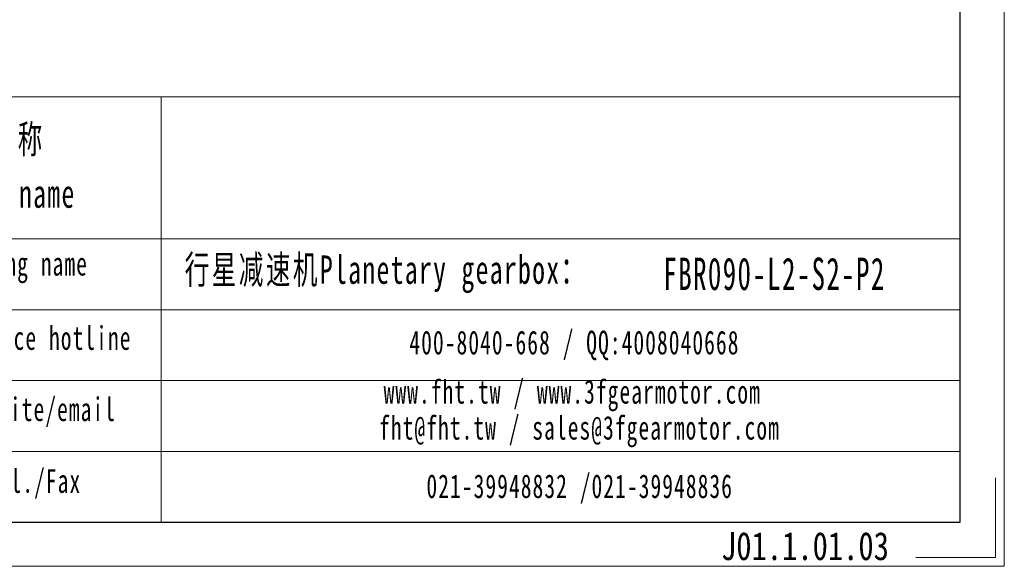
# Model space of a CAD drawing. Header units: millimetres. Extents: x 7456 to 8119, y -872 to -403.
# Tile 5 of 9: x 7943 to 8119, y -872 to -774. Entities that reach past the tile are written whole.
import ezdxf

# ---------------------------------------------------------------- set-up
doc = ezdxf.new("R2010")
doc.units = ezdxf.units.MM
for name, color, linetype, lineweight in [('6文字层', 3, 'Continuous', 35), ('SLD-0', 7, 'Continuous', 18), ('图框_外框线', 7, 'Continuous', 18)]:
    doc.layers.add(name, color=color, linetype=linetype, lineweight=lineweight)
doc.styles.add('标准', font='txt', dxfattribs={"width": 0.667})
doc.styles.add('样式 1', font='txt', dxfattribs={"width": 0.8})

msp = doc.modelspace()

# ---------------------------------------------------------------- linework, layer by layer
at = {"layer": '图框_外框线'}
for p, q in [((7514.3865, -788.0423), (8110.6216, -788.0423)), ((7968.184, -788.0423), (7968.184, -863.7751)), ((7514.3865, -813.3144), (8110.6216, -813.3144)), ((7571.5248, -825.9504), (8110.6216, -825.9504)), ((7571.5248, -838.5865), (8110.6216, -838.5865)), ((7571.5248, -851.2226), (8110.6216, -851.2226))]:
    msp.add_line(p, q, dxfattribs=at)
at = {"layer": '图框_外框线', "color": 3}
msp.add_lwpolyline([(7455.8505, -871.6639), (8118.5104, -871.6639), (8118.5104, -403.0687), (7455.8505, -403.0687)], close=True, dxfattribs=at)
at = {"layer": '图框_外框线', "color": 3, "lineweight": 25}
msp.add_lwpolyline([(7495.2946, -863.7751), (8110.6216, -863.7751), (8110.6216, -410.9575), (7495.2946, -410.9575)], close=True, dxfattribs=at)
at = {"layer": '图框_外框线', "color": 3}
msp.add_lwpolyline([(8116.9327, -855.8863), (8116.9327, -870.0862), (8102.7328, -870.0862)], dxfattribs=at)

# ---------------------------------------------------------------- texts
at = {"layer": '6文字层', "insert": (8068.0051, -865.5559), "char_height": 5, "attachment_point": 1, "style": '样式 1'}
msp.add_mtext_dynamic_manual_height_columns('J01.1.01.03', width=43.304423, gutter_width=12.5, heights=[0], dxfattribs=at)
at = {"layer": 'SLD-0', "color": 1, "attachment_point": 2, "line_spacing_factor": 1.15057, "style": '标准'}
for s, insert, char_height, width in [('\\T1.1;公司名称\\PCompany name', (7937.793, -793.0308), 5.054421, 65.438977), ('\\T1.1;图名 Drawing name', (7937.4476, -815.6437), 4.212018, 53.866167), ('\\T1.1;  行星减速机Planetary gearbox：', (8005.7662, -816.2759), 5.054421, 79.494122), ('\\T1.1;\\pxt5;{\\fSimSun|b1|i0|c134|p2;\\W0.61111;FBR090-L2-S2-P2}', (8077.544, -816.6607), 5.776033, 61.440169), ('\\T1.1;服务热线 Service hotline', (7938.0448, -828.8883), 4.212018, 60.012085), ('\\T1.1;400-8040-668 / QQ:4008040668', (8041.8727, -829.6931), 4.212018, 122.634625), ('\\T1.1;www.fht.tw / www.3fgearmotor.com ', (8041.4843, -838.4662), 4.212018, 122.772678), ('\\T1.1;網址/邮箱Website/email', (7937.389, -841.5784), 4.212018, 62.466932), ('\\T1.1;\\pxt12;fht@fht.tw / sales@3fgearmotor.com ', (8042.768, -844.8799), 4.212018, 122.772678), ('\\T1.1;電話/传真Tel./Fax', (7936.4453, -854.3675), 4.212018, 63.218226), ('\\T1.1;021-39948832 /021-39948836 ', (8042.812, -855.2884), 4.212018, 93.746227)]:
    msp.add_mtext(s, dxfattribs=dict(at, insert=insert, char_height=char_height, width=width))

doc.saveas('drawing.dxf')
